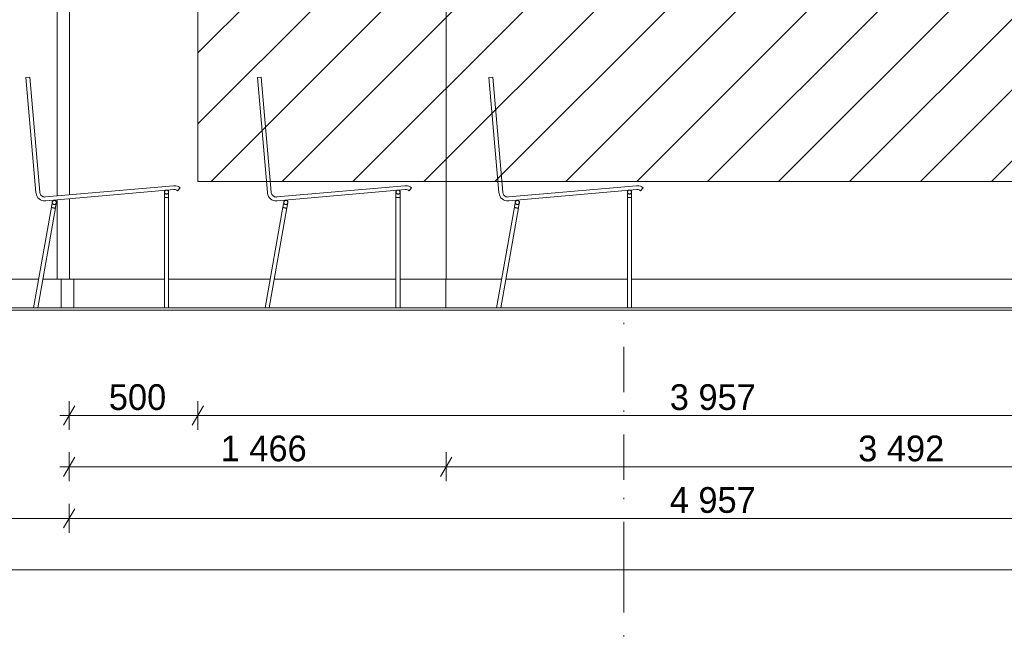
# Paper-space layout 'SA-901 Seinavaade' of a CAD drawing. Header units: millimetres. Extents: x 15 to 415, y 5 to 292.
# Tile 7 of 11: x 230 to 306, y 148 to 196. Entities that reach past the tile are written whole.
import ezdxf
from ezdxf.xclip import XClip

# ---------------------------------------------------------------- set-up
doc = ezdxf.new("R2010")
doc.units = ezdxf.units.MM
doc.header["$MEASUREMENT"] = 0
doc.header["$XCLIPFRAME"] = 2
doc.linetypes.add('Dot & Dashed', pattern=[6.702778, 3.527778, -1.763889, 0, -1.411111])
for name, color, linetype in [('AR - Mööbel', 7, 'Continuous'), ('AR - Teljed', 7, 'Continuous'), ('AR - Vahelaed', 7, 'Continuous'), ('SA - Kunstihange', 7, 'Continuous'), ('SA - liist põrandaliist', 7, 'Continuous'), ('SA - põrandaviimistlus', 7, 'Continuous'), ('SA - seinteviimistlus', 7, 'Continuous')]:
    doc.layers.add(name, color=color, linetype=linetype)
doc.styles.add('GENERATED_STYLE_3', font='txt')

# ---------------------------------------------------------------- blocks, each defined once
blk = doc.blocks.new('Drawing_1_1', base_point=(59.679, 173.49))
at = {"layer": 'SA - Kunstihange', "linetype": 'Continuous', "lineweight": 13}
h = blk.add_hatch(dxfattribs=at)
h.set_pattern_fill('Common_Brick_0001', color=1, style=0, pattern_type=2)
h.set_pattern_definition([(45, (283.0343, 205.4904), (-2.7577, 2.7577), [])])
h.paths.add_polyline_path([(322.607, 227.49), (243.461, 227.49), (243.461, 183.49), (322.607, 183.49)])
at = {"layer": 'AR - Mööbel', "color": 7, "linetype": 'Continuous', "lineweight": 15}
for p, q in [((230.385, 191.614), (230.086, 191.588)), ((248.385, 191.614), (248.086, 191.588)), ((266.385, 191.614), (266.086, 191.588)), ((242.077, 182.997), (241.884, 182.766)), ((260.077, 182.997), (259.884, 182.766)), ((278.077, 182.997), (277.884, 182.766))]:
    blk.add_line(p, q, dxfattribs=at)
at = {"layer": 'AR - Mööbel', "color": 251, "linetype": 'Continuous', "lineweight": 13}
for p, q in [((240.865, 182.674), (240.867, 182.702)), ((240.865, 182.674), (240.865, 182.667)), ((240.865, 182.666), (240.865, 182.667)), ((240.865, 182.644), (240.865, 182.666)), ((240.865, 182.607), (240.865, 182.644)), ((240.865, 182.557), (240.865, 182.607)), ((240.865, 182.496), (240.865, 182.557)), ((240.865, 182.424), (240.865, 182.496)), ((240.865, 182.345), (240.865, 182.424)), ((240.865, 182.261), (240.865, 182.345)), ((240.865, 173.65), (240.865, 182.261)), ((240.867, 182.256), (240.865, 182.261)), ((240.867, 182.702), (240.875, 182.729)), ((240.867, 182.702), (240.867, 182.702)), ((240.875, 182.251), (240.867, 182.256)), ((240.874, 182.729), (240.875, 182.729)), ((240.875, 182.729), (240.886, 182.754)), ((240.886, 182.247), (240.875, 182.251)), ((240.886, 182.754), (240.902, 182.777)), ((240.886, 182.754), (240.902, 182.777)), ((240.886, 182.754), (240.886, 182.754)), ((240.902, 182.243), (240.886, 182.247)), ((240.902, 182.777), (240.922, 182.797)), ((240.902, 182.777), (240.922, 182.796)), ((240.922, 182.239), (240.902, 182.243)), ((240.922, 182.796), (240.926, 182.799)), ((240.922, 182.797), (240.925, 182.799)), ((240.945, 182.237), (240.922, 182.239)), ((240.97, 182.235), (240.945, 182.237)), ((240.997, 182.233), (240.97, 182.235)), ((241.025, 182.233), (240.997, 182.233)), ((241.053, 182.233), (241.025, 182.233)), ((241.08, 182.235), (241.053, 182.233)), ((241.105, 182.237), (241.08, 182.235)), ((241.101, 182.814), (241.105, 182.812)), ((241.102, 182.814), (241.105, 182.813)), ((241.105, 182.813), (241.128, 182.797)), ((241.105, 182.812), (241.128, 182.796)), ((241.128, 182.239), (241.105, 182.237)), ((241.128, 182.797), (241.148, 182.777)), ((241.128, 182.796), (241.148, 182.777)), ((241.148, 182.243), (241.128, 182.239)), ((241.148, 182.777), (241.164, 182.754)), ((241.148, 182.777), (241.164, 182.754)), ((241.164, 182.247), (241.148, 182.243)), ((241.164, 182.754), (241.175, 182.729)), ((241.164, 182.754), (241.164, 182.754)), ((241.175, 182.251), (241.164, 182.247)), ((241.175, 182.729), (241.183, 182.702)), ((241.175, 182.729), (241.175, 182.729)), ((241.183, 182.256), (241.175, 182.251)), ((241.183, 182.702), (241.185, 182.674)), ((241.183, 182.702), (241.183, 182.702)), ((241.185, 182.261), (241.183, 182.256)), ((241.185, 182.674), (241.185, 182.667)), ((241.185, 182.666), (241.185, 182.667)), ((241.185, 182.644), (241.185, 182.666)), ((241.185, 182.607), (241.185, 182.644)), ((241.185, 182.557), (241.185, 182.607)), ((241.185, 182.496), (241.185, 182.557)), ((241.185, 182.424), (241.185, 182.496)), ((241.185, 182.345), (241.185, 182.424)), ((241.185, 182.261), (241.185, 182.345)), ((241.185, 173.65), (241.185, 182.261)), ((258.865, 182.674), (258.867, 182.702)), ((258.865, 182.674), (258.865, 182.667)), ((258.865, 182.666), (258.865, 182.667)), ((258.865, 182.644), (258.865, 182.666)), ((258.865, 182.607), (258.865, 182.644)), ((258.865, 182.557), (258.865, 182.607)), ((258.865, 182.496), (258.865, 182.557)), ((258.865, 182.424), (258.865, 182.496)), ((258.865, 182.345), (258.865, 182.424)), ((258.865, 182.261), (258.865, 182.345)), ((258.865, 173.65), (258.865, 182.261)), ((258.867, 182.256), (258.865, 182.261)), ((258.867, 182.702), (258.875, 182.729)), ((258.867, 182.702), (258.867, 182.702)), ((258.875, 182.251), (258.867, 182.256)), ((258.874, 182.729), (258.875, 182.729)), ((258.875, 182.729), (258.886, 182.754)), ((258.886, 182.247), (258.875, 182.251)), ((258.886, 182.754), (258.902, 182.777)), ((258.886, 182.754), (258.902, 182.777)), ((258.886, 182.754), (258.886, 182.754)), ((258.902, 182.243), (258.886, 182.247)), ((258.902, 182.777), (258.922, 182.797)), ((258.902, 182.777), (258.922, 182.796)), ((258.922, 182.239), (258.902, 182.243)), ((258.922, 182.796), (258.926, 182.799)), ((258.922, 182.797), (258.925, 182.799)), ((258.945, 182.237), (258.922, 182.239)), ((258.97, 182.235), (258.945, 182.237)), ((258.997, 182.233), (258.97, 182.235)), ((259.025, 182.233), (258.997, 182.233)), ((259.053, 182.233), (259.025, 182.233)), ((259.08, 182.235), (259.053, 182.233)), ((259.105, 182.237), (259.08, 182.235)), ((259.101, 182.814), (259.105, 182.812)), ((259.102, 182.814), (259.105, 182.813)), ((259.105, 182.813), (259.128, 182.797)), ((259.105, 182.812), (259.128, 182.796)), ((259.128, 182.239), (259.105, 182.237)), ((259.128, 182.797), (259.148, 182.777)), ((259.128, 182.796), (259.148, 182.777)), ((259.148, 182.243), (259.128, 182.239)), ((259.148, 182.777), (259.164, 182.754)), ((259.148, 182.777), (259.164, 182.754)), ((259.164, 182.247), (259.148, 182.243)), ((259.164, 182.754), (259.175, 182.729)), ((259.164, 182.754), (259.164, 182.754)), ((259.175, 182.251), (259.164, 182.247)), ((259.175, 182.729), (259.183, 182.702)), ((259.175, 182.729), (259.175, 182.729)), ((259.183, 182.256), (259.175, 182.251)), ((259.183, 182.702), (259.185, 182.674)), ((259.183, 182.702), (259.183, 182.702)), ((259.185, 182.261), (259.183, 182.256)), ((259.185, 182.674), (259.185, 182.667)), ((259.185, 182.666), (259.185, 182.667)), ((259.185, 182.644), (259.185, 182.666)), ((259.185, 182.607), (259.185, 182.644)), ((259.185, 182.557), (259.185, 182.607)), ((259.185, 182.496), (259.185, 182.557)), ((259.185, 182.424), (259.185, 182.496)), ((259.185, 182.345), (259.185, 182.424)), ((259.185, 182.261), (259.185, 182.345)), ((259.185, 173.65), (259.185, 182.261)), ((276.865, 182.674), (276.867, 182.702)), ((276.865, 182.674), (276.865, 182.667)), ((276.865, 182.666), (276.865, 182.667)), ((276.865, 182.644), (276.865, 182.666)), ((276.865, 182.607), (276.865, 182.644)), ((276.865, 182.557), (276.865, 182.607)), ((276.865, 182.496), (276.865, 182.557)), ((276.865, 182.424), (276.865, 182.496)), ((276.865, 182.345), (276.865, 182.424)), ((276.865, 182.261), (276.865, 182.345)), ((276.865, 173.65), (276.865, 182.261)), ((276.867, 182.256), (276.865, 182.261)), ((276.867, 182.702), (276.875, 182.729)), ((276.867, 182.702), (276.867, 182.702)), ((276.875, 182.251), (276.867, 182.256)), ((276.874, 182.729), (276.875, 182.729)), ((276.875, 182.729), (276.886, 182.754)), ((276.886, 182.247), (276.875, 182.251)), ((276.886, 182.754), (276.902, 182.777)), ((276.886, 182.754), (276.902, 182.777)), ((276.886, 182.754), (276.886, 182.754)), ((276.902, 182.243), (276.886, 182.247)), ((276.902, 182.777), (276.922, 182.797)), ((276.902, 182.777), (276.922, 182.796)), ((276.922, 182.239), (276.902, 182.243)), ((276.922, 182.796), (276.926, 182.799)), ((276.922, 182.797), (276.925, 182.799)), ((276.945, 182.237), (276.922, 182.239)), ((276.97, 182.235), (276.945, 182.237)), ((276.997, 182.233), (276.97, 182.235)), ((277.025, 182.233), (276.997, 182.233)), ((277.053, 182.233), (277.025, 182.233)), ((277.08, 182.235), (277.053, 182.233)), ((277.105, 182.237), (277.08, 182.235)), ((277.101, 182.814), (277.105, 182.812)), ((277.102, 182.814), (277.105, 182.813)), ((277.105, 182.813), (277.128, 182.797)), ((277.105, 182.812), (277.128, 182.796)), ((277.128, 182.239), (277.105, 182.237)), ((277.128, 182.797), (277.148, 182.777)), ((277.128, 182.796), (277.148, 182.777)), ((277.148, 182.243), (277.128, 182.239)), ((277.148, 182.777), (277.164, 182.754)), ((277.148, 182.777), (277.164, 182.754)), ((277.164, 182.247), (277.148, 182.243)), ((277.164, 182.754), (277.175, 182.729)), ((277.164, 182.754), (277.164, 182.754)), ((277.175, 182.251), (277.164, 182.247)), ((277.175, 182.729), (277.183, 182.702)), ((277.175, 182.729), (277.175, 182.729)), ((277.183, 182.256), (277.175, 182.251)), ((277.183, 182.702), (277.185, 182.674)), ((277.183, 182.702), (277.183, 182.702)), ((277.185, 182.261), (277.183, 182.256)), ((277.185, 182.674), (277.185, 182.667)), ((277.185, 182.666), (277.185, 182.667)), ((277.185, 182.644), (277.185, 182.666)), ((277.185, 182.607), (277.185, 182.644)), ((277.185, 182.557), (277.185, 182.607)), ((277.185, 182.496), (277.185, 182.557)), ((277.185, 182.424), (277.185, 182.496)), ((277.185, 182.345), (277.185, 182.424)), ((277.185, 182.261), (277.185, 182.345)), ((277.185, 173.65), (277.185, 182.261)), ((230.69, 173.65), (232.072, 181.488)), ((232.072, 181.488), (232.086, 181.571)), ((232.073, 181.483), (232.072, 181.488)), ((232.079, 181.477), (232.073, 181.483)), ((232.09, 181.471), (232.079, 181.477)), ((232.086, 181.571), (232.1, 181.649)), ((232.105, 181.464), (232.09, 181.471)), ((232.1, 181.649), (232.112, 181.719)), ((232.124, 181.457), (232.105, 181.464)), ((232.112, 181.719), (232.123, 181.78)), ((232.123, 181.78), (232.132, 181.829)), ((232.146, 181.45), (232.124, 181.457)), ((232.132, 181.829), (232.138, 181.866)), ((232.138, 181.866), (232.142, 181.888)), ((232.143, 181.895), (232.142, 181.888)), ((232.143, 181.895), (232.151, 181.922)), ((232.171, 181.444), (232.146, 181.45)), ((232.151, 181.922), (232.162, 181.947)), ((232.151, 181.922), (232.151, 181.922)), ((232.162, 181.947), (232.178, 181.97)), ((232.162, 181.947), (232.162, 181.948)), ((232.178, 181.97), (232.198, 181.99)), ((232.178, 181.97), (232.198, 181.99)), ((232.178, 181.97), (232.178, 181.97)), ((232.198, 181.99), (232.221, 182.006)), ((232.198, 181.99), (232.221, 182.006)), ((232.221, 182.006), (232.246, 182.018)), ((232.221, 182.006), (232.246, 182.017)), ((232.246, 182.017), (232.273, 182.025)), ((232.246, 182.018), (232.273, 182.025)), ((232.273, 182.025), (232.301, 182.028)), ((232.301, 182.028), (232.329, 182.025)), ((232.329, 182.025), (232.356, 182.017)), ((232.329, 182.025), (232.356, 182.018)), ((232.356, 182.018), (232.381, 182.006)), ((232.356, 182.017), (232.381, 182.006)), ((232.381, 182.006), (232.404, 181.99)), ((232.381, 182.006), (232.404, 181.99)), ((232.387, 181.432), (232.401, 181.515)), ((232.401, 181.515), (232.415, 181.593)), ((232.404, 181.99), (232.424, 181.97)), ((232.404, 181.99), (232.424, 181.97)), ((232.415, 181.593), (232.428, 181.664)), ((232.424, 181.97), (232.44, 181.947)), ((232.424, 181.97), (232.44, 181.948)), ((232.428, 181.664), (232.438, 181.725)), ((232.438, 181.725), (232.447, 181.774)), ((232.44, 181.948), (232.451, 181.922)), ((232.44, 181.947), (232.451, 181.922)), ((232.447, 181.774), (232.453, 181.81)), ((232.451, 181.922), (232.459, 181.895)), ((232.451, 181.922), (232.451, 181.922)), ((232.453, 181.81), (232.457, 181.832)), ((232.459, 181.84), (232.457, 181.832)), ((232.459, 181.895), (232.461, 181.867)), ((232.459, 181.895), (232.459, 181.895)), ((232.461, 181.867), (232.459, 181.839)), ((232.461, 181.868), (232.461, 181.867)), ((248.69, 173.65), (250.072, 181.488)), ((250.072, 181.488), (250.086, 181.571)), ((250.073, 181.483), (250.072, 181.488)), ((250.079, 181.477), (250.073, 181.483)), ((250.09, 181.471), (250.079, 181.477)), ((250.086, 181.571), (250.1, 181.649)), ((250.105, 181.464), (250.09, 181.471)), ((250.1, 181.649), (250.112, 181.719)), ((250.124, 181.457), (250.105, 181.464)), ((250.112, 181.719), (250.123, 181.78)), ((250.123, 181.78), (250.132, 181.829)), ((250.146, 181.45), (250.124, 181.457)), ((250.132, 181.829), (250.138, 181.866)), ((250.138, 181.866), (250.142, 181.888)), ((250.143, 181.895), (250.142, 181.888)), ((250.143, 181.895), (250.151, 181.922)), ((250.171, 181.444), (250.146, 181.45)), ((250.151, 181.922), (250.162, 181.947)), ((250.151, 181.922), (250.151, 181.922)), ((250.162, 181.947), (250.178, 181.97)), ((250.162, 181.947), (250.162, 181.948)), ((250.178, 181.97), (250.198, 181.99)), ((250.178, 181.97), (250.198, 181.99)), ((250.178, 181.97), (250.178, 181.97)), ((250.198, 181.99), (250.221, 182.006)), ((250.198, 181.99), (250.221, 182.006)), ((250.221, 182.006), (250.246, 182.018)), ((250.221, 182.006), (250.246, 182.017)), ((250.246, 182.017), (250.273, 182.025)), ((250.246, 182.018), (250.273, 182.025)), ((250.273, 182.025), (250.301, 182.028)), ((250.301, 182.028), (250.329, 182.025)), ((250.329, 182.025), (250.356, 182.017)), ((250.329, 182.025), (250.356, 182.018)), ((250.356, 182.018), (250.381, 182.006)), ((250.356, 182.017), (250.381, 182.006)), ((250.381, 182.006), (250.404, 181.99)), ((250.381, 182.006), (250.404, 181.99)), ((250.387, 181.432), (250.401, 181.515)), ((250.401, 181.515), (250.415, 181.593)), ((250.404, 181.99), (250.424, 181.97)), ((250.404, 181.99), (250.424, 181.97)), ((250.415, 181.593), (250.428, 181.664)), ((250.424, 181.97), (250.44, 181.947)), ((250.424, 181.97), (250.44, 181.948)), ((250.428, 181.664), (250.438, 181.725)), ((250.438, 181.725), (250.447, 181.774)), ((250.44, 181.948), (250.451, 181.922)), ((250.44, 181.947), (250.451, 181.922)), ((250.447, 181.774), (250.453, 181.81)), ((250.451, 181.922), (250.459, 181.895)), ((250.451, 181.922), (250.451, 181.922)), ((250.453, 181.81), (250.457, 181.832)), ((250.459, 181.84), (250.457, 181.832)), ((250.459, 181.895), (250.461, 181.867)), ((250.459, 181.895), (250.459, 181.895)), ((250.461, 181.867), (250.459, 181.839)), ((250.461, 181.868), (250.461, 181.867)), ((266.69, 173.65), (268.072, 181.488)), ((268.072, 181.488), (268.086, 181.571)), ((268.073, 181.483), (268.072, 181.488)), ((268.079, 181.477), (268.073, 181.483)), ((268.09, 181.471), (268.079, 181.477)), ((268.086, 181.571), (268.1, 181.649)), ((268.105, 181.464), (268.09, 181.471)), ((268.1, 181.649), (268.112, 181.719)), ((268.124, 181.457), (268.105, 181.464)), ((268.112, 181.719), (268.123, 181.78)), ((268.123, 181.78), (268.132, 181.829)), ((268.146, 181.45), (268.124, 181.457)), ((268.132, 181.829), (268.138, 181.866)), ((268.138, 181.866), (268.142, 181.888)), ((268.143, 181.895), (268.142, 181.888)), ((268.143, 181.895), (268.151, 181.922)), ((268.171, 181.444), (268.146, 181.45)), ((268.151, 181.922), (268.162, 181.947)), ((268.151, 181.922), (268.151, 181.922)), ((268.162, 181.947), (268.178, 181.97)), ((268.162, 181.947), (268.162, 181.948)), ((268.178, 181.97), (268.198, 181.99)), ((268.178, 181.97), (268.198, 181.99)), ((268.178, 181.97), (268.178, 181.97)), ((268.198, 181.99), (268.221, 182.006)), ((268.198, 181.99), (268.221, 182.006)), ((268.221, 182.006), (268.246, 182.018)), ((268.221, 182.006), (268.246, 182.017)), ((268.246, 182.017), (268.273, 182.025)), ((268.246, 182.018), (268.273, 182.025)), ((268.273, 182.025), (268.301, 182.028)), ((268.301, 182.028), (268.329, 182.025)), ((268.329, 182.025), (268.356, 182.017)), ((268.329, 182.025), (268.356, 182.018)), ((268.356, 182.018), (268.381, 182.006)), ((268.356, 182.017), (268.381, 182.006)), ((268.381, 182.006), (268.404, 181.99)), ((268.381, 182.006), (268.404, 181.99)), ((268.387, 181.432), (268.401, 181.515)), ((268.401, 181.515), (268.415, 181.593)), ((268.404, 181.99), (268.424, 181.97)), ((268.404, 181.99), (268.424, 181.97)), ((268.415, 181.593), (268.428, 181.664)), ((268.424, 181.97), (268.44, 181.947)), ((268.424, 181.97), (268.44, 181.948)), ((268.428, 181.664), (268.438, 181.725)), ((268.438, 181.725), (268.447, 181.774)), ((268.44, 181.948), (268.451, 181.922)), ((268.44, 181.947), (268.451, 181.922)), ((268.447, 181.774), (268.453, 181.81)), ((268.451, 181.922), (268.459, 181.895)), ((268.451, 181.922), (268.451, 181.922)), ((268.453, 181.81), (268.457, 181.832)), ((268.459, 181.84), (268.457, 181.832)), ((268.459, 181.895), (268.461, 181.867)), ((268.459, 181.895), (268.459, 181.895)), ((268.461, 181.867), (268.459, 181.839)), ((268.461, 181.868), (268.461, 181.867)), ((231.015, 173.65), (232.387, 181.432)), ((232.197, 181.438), (232.171, 181.444)), ((232.224, 181.433), (232.197, 181.438)), ((232.252, 181.428), (232.224, 181.433)), ((232.279, 181.425), (232.252, 181.428)), ((232.304, 181.423), (232.279, 181.425)), ((232.327, 181.421), (232.304, 181.423)), ((232.347, 181.421), (232.327, 181.421)), ((232.363, 181.422), (232.347, 181.421)), ((232.376, 181.425), (232.363, 181.422)), ((232.384, 181.428), (232.376, 181.425)), ((232.387, 181.432), (232.384, 181.428)), ((249.015, 173.65), (250.387, 181.432)), ((250.197, 181.438), (250.171, 181.444)), ((250.224, 181.433), (250.197, 181.438)), ((250.252, 181.428), (250.224, 181.433)), ((250.279, 181.425), (250.252, 181.428)), ((250.304, 181.423), (250.279, 181.425)), ((250.327, 181.421), (250.304, 181.423)), ((250.347, 181.421), (250.327, 181.421)), ((250.363, 181.422), (250.347, 181.421)), ((250.376, 181.425), (250.363, 181.422)), ((250.384, 181.428), (250.376, 181.425)), ((250.387, 181.432), (250.384, 181.428)), ((267.015, 173.65), (268.387, 181.432)), ((268.197, 181.438), (268.171, 181.444)), ((268.224, 181.433), (268.197, 181.438)), ((268.252, 181.428), (268.224, 181.433)), ((268.279, 181.425), (268.252, 181.428)), ((268.304, 181.423), (268.279, 181.425)), ((268.327, 181.421), (268.304, 181.423)), ((268.347, 181.421), (268.327, 181.421)), ((268.363, 181.422), (268.347, 181.421)), ((268.376, 181.425), (268.363, 181.422)), ((268.384, 181.428), (268.376, 181.425)), ((268.387, 181.432), (268.384, 181.428))]:
    blk.add_line(p, q, dxfattribs=at)
at = {"layer": 'AR - Mööbel', "color": 7, "linetype": 'Continuous', "lineweight": 15, "flags": 128}
for points in [[(230.086, 191.588), (230.87, 182.622), (230.876, 182.561), (230.907, 182.443), (230.959, 182.332), (231.029, 182.231), (231.116, 182.145), (231.216, 182.074), (231.327, 182.023), (231.446, 181.991), (231.568, 181.98), (231.629, 181.986), (241.591, 182.857), (241.626, 182.86), (241.695, 182.854), (241.763, 182.836), (241.826, 182.806), (241.884, 182.766)], [(230.385, 191.614), (231.169, 182.648), (231.172, 182.613), (231.19, 182.546), (231.22, 182.482), (231.26, 182.425), (231.31, 182.375), (231.367, 182.335), (231.43, 182.306), (231.498, 182.287), (231.568, 182.281), (231.603, 182.284), (241.565, 183.156), (241.626, 183.161), (241.748, 183.151), (241.866, 183.119), (241.977, 183.067), (242.077, 182.997)], [(248.086, 191.588), (248.87, 182.622), (248.876, 182.561), (248.907, 182.443), (248.959, 182.332), (249.029, 182.231), (249.116, 182.145), (249.216, 182.074), (249.327, 182.023), (249.446, 181.991), (249.568, 181.98), (249.629, 181.986), (259.591, 182.857), (259.626, 182.86), (259.695, 182.854), (259.763, 182.836), (259.826, 182.806), (259.884, 182.766)], [(248.385, 191.614), (249.169, 182.648), (249.172, 182.613), (249.19, 182.546), (249.22, 182.482), (249.26, 182.425), (249.31, 182.375), (249.367, 182.335), (249.43, 182.306), (249.498, 182.287), (249.568, 182.281), (249.603, 182.284), (259.565, 183.156), (259.626, 183.161), (259.748, 183.151), (259.866, 183.119), (259.977, 183.067), (260.077, 182.997)], [(266.086, 191.588), (266.87, 182.622), (266.876, 182.561), (266.907, 182.443), (266.959, 182.332), (267.029, 182.231), (267.116, 182.145), (267.216, 182.074), (267.327, 182.023), (267.446, 181.991), (267.568, 181.98), (267.629, 181.986), (277.591, 182.857), (277.626, 182.86), (277.695, 182.854), (277.763, 182.836), (277.826, 182.806), (277.884, 182.766)], [(266.385, 191.614), (267.169, 182.648), (267.172, 182.613), (267.19, 182.546), (267.22, 182.482), (267.26, 182.425), (267.31, 182.375), (267.367, 182.335), (267.43, 182.306), (267.498, 182.287), (267.568, 182.281), (267.603, 182.284), (277.565, 183.156), (277.626, 183.161), (277.748, 183.151), (277.866, 183.119), (277.977, 183.067), (278.077, 182.997)]]:
    blk.add_lwpolyline(points, dxfattribs=at)
for points in [[(240.867, 182.639), (240.875, 182.612), (240.886, 182.587), (240.902, 182.564), (240.922, 182.544), (240.945, 182.528), (240.97, 182.517), (240.997, 182.509), (241.025, 182.507), (241.053, 182.509), (241.08, 182.517), (241.105, 182.528), (241.128, 182.544), (241.148, 182.564), (241.164, 182.587), (241.175, 182.612), (241.183, 182.639), (241.185, 182.667), (241.183, 182.695), (241.175, 182.722), (241.164, 182.747), (241.148, 182.77), (241.128, 182.79), (241.105, 182.806), (241.08, 182.817), (241.053, 182.825), (241.025, 182.827), (240.997, 182.825), (240.97, 182.817), (240.945, 182.806), (240.922, 182.79), (240.902, 182.77), (240.886, 182.747), (240.875, 182.722), (240.867, 182.695), (240.865, 182.667)], [(258.867, 182.639), (258.875, 182.612), (258.886, 182.587), (258.902, 182.564), (258.922, 182.544), (258.945, 182.528), (258.97, 182.517), (258.997, 182.509), (259.025, 182.507), (259.053, 182.509), (259.08, 182.517), (259.105, 182.528), (259.128, 182.544), (259.148, 182.564), (259.164, 182.587), (259.175, 182.612), (259.183, 182.639), (259.185, 182.667), (259.183, 182.695), (259.175, 182.722), (259.164, 182.747), (259.148, 182.77), (259.128, 182.79), (259.105, 182.806), (259.08, 182.817), (259.053, 182.825), (259.025, 182.827), (258.997, 182.825), (258.97, 182.817), (258.945, 182.806), (258.922, 182.79), (258.902, 182.77), (258.886, 182.747), (258.875, 182.722), (258.867, 182.695), (258.865, 182.667)], [(276.865, 182.667), (276.867, 182.639), (276.875, 182.612), (276.886, 182.587), (276.902, 182.564), (276.922, 182.544), (276.945, 182.528), (276.97, 182.517), (276.997, 182.509), (277.025, 182.507), (277.053, 182.509), (277.08, 182.517), (277.105, 182.528), (277.128, 182.544), (277.148, 182.564), (277.164, 182.587), (277.175, 182.612), (277.183, 182.639), (277.185, 182.667), (277.183, 182.695), (277.175, 182.722), (277.164, 182.747), (277.148, 182.77), (277.128, 182.79), (277.105, 182.806), (277.08, 182.817), (277.053, 182.825), (277.025, 182.827), (276.997, 182.825), (276.97, 182.817), (276.945, 182.806), (276.922, 182.79), (276.902, 182.77), (276.886, 182.747), (276.875, 182.722), (276.867, 182.695)], [(232.142, 181.832), (232.149, 181.805), (232.161, 181.78), (232.177, 181.757), (232.197, 181.737), (232.22, 181.721), (232.245, 181.71), (232.272, 181.702), (232.3, 181.7), (232.327, 181.702), (232.354, 181.71), (232.38, 181.721), (232.403, 181.737), (232.422, 181.757), (232.438, 181.78), (232.45, 181.805), (232.457, 181.832), (232.46, 181.86), (232.457, 181.888), (232.45, 181.915), (232.438, 181.94), (232.422, 181.963), (232.403, 181.983), (232.38, 181.999), (232.354, 182.01), (232.327, 182.018), (232.3, 182.02), (232.272, 182.018), (232.245, 182.01), (232.22, 181.999), (232.197, 181.983), (232.177, 181.963), (232.161, 181.94), (232.149, 181.915), (232.142, 181.888), (232.14, 181.86)], [(250.142, 181.832), (250.149, 181.805), (250.161, 181.78), (250.177, 181.757), (250.197, 181.737), (250.22, 181.721), (250.245, 181.71), (250.272, 181.702), (250.3, 181.7), (250.327, 181.702), (250.354, 181.71), (250.38, 181.721), (250.403, 181.737), (250.422, 181.757), (250.438, 181.78), (250.45, 181.805), (250.457, 181.832), (250.46, 181.86), (250.457, 181.888), (250.45, 181.915), (250.438, 181.94), (250.422, 181.963), (250.403, 181.983), (250.38, 181.999), (250.354, 182.01), (250.327, 182.018), (250.3, 182.02), (250.272, 182.018), (250.245, 182.01), (250.22, 181.999), (250.197, 181.983), (250.177, 181.963), (250.161, 181.94), (250.149, 181.915), (250.142, 181.888), (250.14, 181.86)], [(268.142, 181.832), (268.149, 181.805), (268.161, 181.78), (268.177, 181.757), (268.197, 181.737), (268.22, 181.721), (268.245, 181.71), (268.272, 181.702), (268.3, 181.7), (268.327, 181.702), (268.354, 181.71), (268.38, 181.721), (268.403, 181.737), (268.422, 181.757), (268.438, 181.78), (268.45, 181.805), (268.457, 181.832), (268.46, 181.86), (268.457, 181.888), (268.45, 181.915), (268.438, 181.94), (268.422, 181.963), (268.403, 181.983), (268.38, 181.999), (268.354, 182.01), (268.327, 182.018), (268.3, 182.02), (268.272, 182.018), (268.245, 182.01), (268.22, 181.999), (268.197, 181.983), (268.177, 181.963), (268.161, 181.94), (268.149, 181.915), (268.142, 181.888), (268.14, 181.86)]]:
    blk.add_lwpolyline(points, close=True, dxfattribs=at)
at = {"layer": 'AR - Teljed', "color": 251, "linetype": 'Dot & Dashed', "lineweight": 13}
for q in [(276.576, 173.49), (276.576, 93.49)]:
    blk.add_line((276.576, 153.49), q, dxfattribs=at)
at = {"layer": 'AR - Vahelaed', "color": 7, "linetype": 'Continuous', "lineweight": 15, "flags": 128}
blk.add_lwpolyline([(334.423, 173.49), (333.103, 173.49), (332.863, 173.49), (332.603, 173.49), (332.203, 173.49), (324.608, 173.49), (94.322, 173.49), (86.722, 173.49), (86.322, 173.49)], dxfattribs=at)
at = {"layer": 'SA - Kunstihange', "color": 1, "linetype": 'Continuous', "lineweight": 13}
for p, q in [((243.461, 183.49), (243.461, 227.49)), ((322.607, 183.49), (243.461, 183.49))]:
    blk.add_line(p, q, dxfattribs=at)
at = {"layer": 'SA - Kunstihange', "color": 7, "linetype": 'Continuous', "lineweight": 9}
for p, q in [((233.455, 164.164), (233.455, 166.414)), ((243.461, 164.164), (243.461, 166.414)), ((232.721, 165.289), (233.455, 165.289)), ((233.455, 165.289), (243.461, 165.289)), ((243.461, 165.289), (322.607, 165.289)), ((233.455, 160.172), (233.455, 162.422)), ((262.765, 160.172), (262.765, 162.422)), ((232.721, 161.297), (233.455, 161.297)), ((233.455, 161.297), (262.765, 161.297)), ((262.765, 161.297), (332.603, 161.297)), ((233.455, 156.162), (233.455, 158.412)), ((214.63, 157.287), (233.455, 157.287)), ((233.455, 157.287), (332.603, 157.287)), ((86.159, 153.284), (332.603, 153.284))]:
    blk.add_line(p, q, dxfattribs=at)
at = {"layer": 'SA - Kunstihange', "color": 7, "linetype": 'Continuous', "lineweight": 13}
for p, q in [((233.888, 166.039), (233.022, 164.539)), ((243.894, 166.039), (243.028, 164.539)), ((233.888, 162.047), (233.022, 160.547)), ((263.198, 162.047), (262.332, 160.547)), ((233.888, 158.037), (233.022, 156.537))]:
    blk.add_line(p, q, dxfattribs=at)
at = {"layer": 'SA - liist põrandaliist', "color": 251, "linetype": 'Continuous', "lineweight": 13}
for p, q in [((223.185, 175.89), (231.085, 175.89)), ((231.41, 175.89), (232.437, 175.89)), ((232.437, 175.89), (232.839, 175.89)), ((232.839, 175.89), (232.839, 173.65)), ((232.839, 175.89), (233.818, 175.89)), ((233.818, 175.89), (240.865, 175.89)), ((233.818, 173.65), (233.818, 175.89)), ((241.185, 175.89), (249.085, 175.89)), ((249.41, 175.89), (255.774, 175.89)), ((255.774, 175.89), (258.865, 175.89)), ((259.185, 175.89), (262.741, 175.89)), ((262.741, 175.89), (262.741, 173.65)), ((262.741, 175.89), (267.085, 175.89)), ((267.41, 175.89), (276.865, 175.89)), ((277.185, 175.89), (332.203, 175.89))]:
    blk.add_line(p, q, dxfattribs=at)
at = {"layer": 'SA - põrandaviimistlus', "color": 7, "linetype": 'Continuous', "lineweight": 15}
blk.add_line((324.608, 173.65), (94.322, 173.65), dxfattribs=at)
at = {"layer": 'SA - seinteviimistlus', "color": 251, "linetype": 'Continuous', "lineweight": 13}
for p, q in [((232.509, 208.681), (232.509, 182.364)), ((233.491, 182.45), (233.491, 208.681)), ((262.763, 175.89), (262.763, 208.681)), ((232.509, 182.063), (232.509, 175.89)), ((233.491, 175.89), (233.491, 182.148))]:
    blk.add_line(p, q, dxfattribs=at)
at = {"layer": 'SA - Kunstihange', "color": 7, "linetype": 'Continuous', "lineweight": 9, "char_height": 2, "attachment_point": 7, "style": 'GENERATED_STYLE_3'}
for s, insert, width in [('{\\A1;500}', (236.538, 165.689), 3.84002), ('{\\A1;3\xa0957}', (280.154, 165.689), 5.76002), ('{\\A1;1\xa0466}', (245.23, 161.697), 5.76002), ('{\\A1;3\xa0492}', (294.804, 161.697), 5.76002), ('{\\A1;4\xa0957}', (280.149, 157.687), 5.76002)]:
    blk.add_mtext(s, dxfattribs=dict(at, insert=insert, width=width))

psp = doc.layouts.new('SA-901 Seinavaade')

# ---------------------------------------------------------------- block references
at = {"color": 7, "linetype": 'Continuous', "lineweight": 13}
ref = psp.add_blockref('Drawing_1_1', (59.679, 173.49), dxfattribs=at)
XClip(ref).set_block_clipping_path([(43.7286911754, 55.9171001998), (379.8973894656, 266.6280666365)])

doc.saveas('drawing.dxf')
